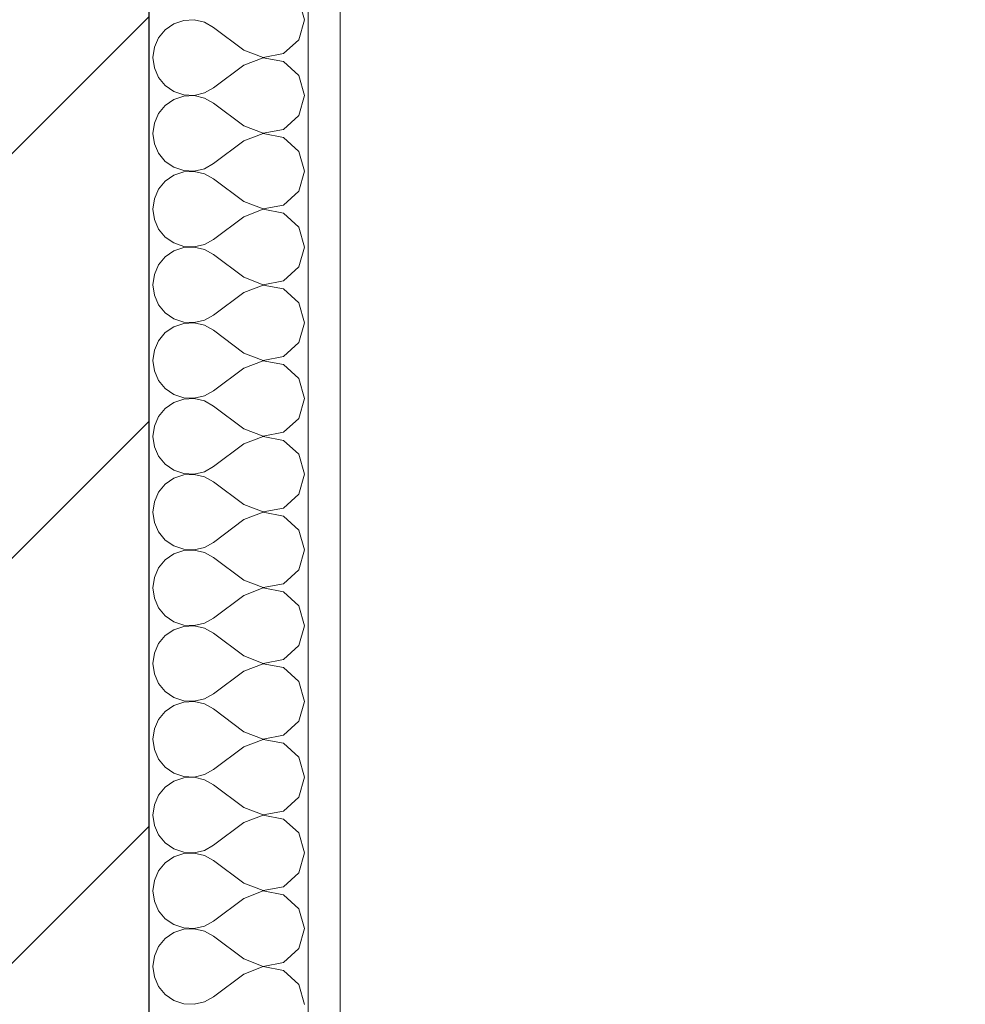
# Model space of a CAD drawing. Header units: millimetres. Extents: x 53458 to 260960, y -123310 to -86797.
# Tile 23 of 256: x 65189 to 65486, y -117726 to -117417. Entities that reach past the tile are written whole.
import ezdxf

# ---------------------------------------------------------------- set-up
doc = ezdxf.new("R2010")
doc.units = ezdxf.units.MM
doc.header["$MEASUREMENT"] = 0
for name, color, linetype in [('Nowe_A-Balkony', 7, 'Continuous'), ('Nowe_A-Wymiary-Zewnętrzne', 7, 'Continuous'), ('Nowe_A-Ściany-Wewnętrzne', 7, 'Continuous')]:
    doc.layers.add(name, color=color, linetype=linetype)
for name, color, linetype, lineweight in [('Nowe_A-Balkony_Nr_pióra__89', 7, 'Continuous', 13), ('Nowe_A-Wymiary-Zewnętrzne_Nr_pióra__46', 5, 'Continuous', 15), ('Nowe_A-Ściany-Wewnętrzne_Nr_pióra__174', 7, 'Continuous', 5), ('Nowe_A-Ściany-Wewnętrzne_Nr_pióra__27', 7, 'Continuous', 25), ('Nowe_A-Ściany-Wewnętrzne_Nr_pióra__47', 7, 'Continuous', 15)]:
    doc.layers.add(name, color=color, linetype=linetype, lineweight=lineweight)
doc.layers.add('Nowe_A-Wymiary-Zewnętrzne_Nr_pióra__45', color=7, linetype='Continuous', lineweight=15, true_color=0x40a5ff)
doc.layers.add('Nowe_A-Wymiary-Zewnętrzne_Nr_pióra__85', color=7, linetype='Continuous', lineweight=13, true_color=0x80c2ff)
doc.styles.add('STYL_AUTOMATYCZNY_2', font='arial.ttf')
doc.dimstyles.new('STYL_AUTOMATYCZNY__1', dxfattribs={"dimtxt": 125, "dimasz": 47.5, "dimexe": 0.18, "dimexo": 20, "dimgap": 0, "dimtad": 1, "dimtih": 1, "dimtoh": 1, "dimdec": 1, "dimlfac": 0.1, "dimzin": 0, "dimdsep": 46, "dimtxsty": 'STYL_AUTOMATYCZNY_2', "dimblk": 'ARROWHEAD_11', "dimblk1": 'ARROWHEAD_11', "dimblk2": 'ARROWHEAD_11', "dimcen": 0.09, "dimclrd": 256, "dimclre": 256, "dimclrt": 5, "dimadec": 1, "dimazin": 0, "dimtfac": 1, "dimtdec": 4, "dimtmove": 0, "dimatfit": 3, "dimfxl": 0, "dimtolj": 1, "dimtzin": 0, "dimarcsym": 0})
doc.dimstyles.new('STYL_AUTOMATYCZNY__2', dxfattribs={"dimtxt": 125, "dimasz": 47.5, "dimexe": 0.18, "dimexo": 20, "dimgap": 0, "dimtad": 1, "dimdec": 1, "dimlfac": 0.1, "dimzin": 0, "dimdsep": 46, "dimtxsty": 'STYL_AUTOMATYCZNY_2', "dimblk": 'ARROWHEAD_11', "dimblk1": 'ARROWHEAD_11', "dimblk2": 'ARROWHEAD_11', "dimcen": 0.09, "dimclrd": 256, "dimclre": 256, "dimclrt": 5, "dimadec": 1, "dimazin": 0, "dimtfac": 1, "dimtdec": 4, "dimtmove": 0, "dimatfit": 3, "dimfxl": 0, "dimtolj": 1, "dimtzin": 0, "dimarcsym": 0})

# ---------------------------------------------------------------- blocks, each defined once
blk = doc.blocks.new('Strop_1', base_point=(90780.07, -117167.6))
at = {"layer": 'Nowe_A-Balkony_Nr_pióra__89', "color": 7, "linetype": 'Continuous', "lineweight": 13, "flags": 128}
blk.add_lwpolyline([(90780.07, -117167.6), (90780.07, -118877.6), (65230.07, -118877.6), (65230.07, -117167.6)], close=True, dxfattribs=at)
blk = doc.blocks.new('*X243')
at = {"layer": 'Nowe_A-Ściany-Wewnętrzne_Nr_pióra__174', "color": 7, "linetype": 'Continuous', "lineweight": 5}
for p, q in [((65278.88, -117416.67), (65277.1, -117410.41)), ((65240.96, -117416.87), (65237.84, -117417.92)), ((65244.24, -117416.71), (65240.96, -117416.87)), ((65247.44, -117417.46), (65244.24, -117416.71)), ((65250.31, -117419.05), (65247.44, -117417.46)), ((65277.1, -117422.93), (65278.88, -117416.67)), ((65235.14, -117419.78), (65233.04, -117422.31)), ((65237.84, -117417.92), (65235.14, -117419.78)), ((65259.83, -117426.19), (65250.31, -117419.05)), ((65233.04, -117422.31), (65231.72, -117425.32)), ((65272.3, -117427.31), (65277.1, -117422.93)), ((65231.72, -117425.32), (65231.26, -117428.57)), ((65259.83, -117426.19), (65265.91, -117428.52)), ((65231.26, -117428.57), (65231.72, -117431.82)), ((65265.91, -117428.62), (65259.83, -117430.95)), ((65265.91, -117428.52), (65272.3, -117427.31)), ((65272.3, -117429.83), (65265.91, -117428.62)), ((65277.1, -117434.22), (65272.3, -117429.83)), ((65231.72, -117431.82), (65233.04, -117434.83)), ((65259.83, -117430.95), (65250.31, -117438.1)), ((65233.04, -117434.83), (65235.14, -117437.36)), ((65278.88, -117440.48), (65277.1, -117434.22)), ((65235.14, -117437.36), (65237.84, -117439.22)), ((65237.84, -117439.22), (65240.96, -117440.27)), ((65247.44, -117439.68), (65250.31, -117438.1)), ((65237.84, -117441.73), (65235.14, -117443.59)), ((65240.96, -117440.68), (65237.84, -117441.73)), ((65240.96, -117440.27), (65244.24, -117440.43)), ((65244.24, -117440.52), (65240.96, -117440.68)), ((65244.24, -117440.43), (65247.44, -117439.68)), ((65247.44, -117441.27), (65244.24, -117440.52)), ((65250.31, -117442.86), (65247.44, -117441.27)), ((65277.1, -117446.73), (65278.88, -117440.48)), ((65235.14, -117443.59), (65233.04, -117446.12)), ((65259.83, -117450), (65250.31, -117442.86)), ((65233.04, -117446.12), (65231.72, -117449.13)), ((65272.3, -117451.12), (65277.1, -117446.73)), ((65231.72, -117449.13), (65231.26, -117452.38)), ((65259.83, -117450), (65265.91, -117452.33)), ((65265.91, -117452.33), (65272.3, -117451.12)), ((65231.26, -117452.38), (65231.72, -117455.63)), ((65259.83, -117454.76), (65250.31, -117461.9)), ((65265.91, -117452.43), (65259.83, -117454.76)), ((65272.3, -117453.64), (65265.91, -117452.43)), ((65277.1, -117458.03), (65272.3, -117453.64)), ((65231.72, -117455.63), (65233.04, -117458.64)), ((65278.88, -117464.29), (65277.1, -117458.03)), ((65233.04, -117458.64), (65235.14, -117461.17)), ((65235.14, -117461.17), (65237.84, -117463.03)), ((65237.84, -117463.03), (65240.96, -117464.08)), ((65240.96, -117464.08), (65244.24, -117464.24)), ((65244.24, -117464.24), (65247.44, -117463.49)), ((65247.44, -117463.49), (65250.31, -117461.9)), ((65237.84, -117465.54), (65235.14, -117467.4)), ((65240.96, -117464.49), (65237.84, -117465.54)), ((65244.24, -117464.33), (65240.96, -117464.49)), ((65247.44, -117465.08), (65244.24, -117464.33)), ((65250.31, -117466.67), (65247.44, -117465.08)), ((65259.83, -117473.81), (65250.31, -117466.67)), ((65277.1, -117470.54), (65278.88, -117464.29)), ((65233.04, -117469.93), (65231.72, -117472.94)), ((65235.14, -117467.4), (65233.04, -117469.93)), ((65231.72, -117472.94), (65231.26, -117476.19)), ((65272.3, -117474.93), (65277.1, -117470.54)), ((65231.26, -117476.19), (65231.72, -117479.44)), ((65259.83, -117473.81), (65265.91, -117476.14)), ((65265.91, -117476.24), (65259.83, -117478.57)), ((65265.91, -117476.14), (65272.3, -117474.93)), ((65272.3, -117477.45), (65265.91, -117476.24)), ((65231.72, -117479.44), (65233.04, -117482.45)), ((65259.83, -117478.57), (65250.31, -117485.71)), ((65277.1, -117481.84), (65272.3, -117477.45)), ((65233.04, -117482.45), (65235.14, -117484.98)), ((65278.88, -117488.1), (65277.1, -117481.84)), ((65235.14, -117484.98), (65237.84, -117486.84)), ((65247.44, -117487.3), (65250.31, -117485.71)), ((65237.84, -117486.84), (65240.96, -117487.89)), ((65240.96, -117488.3), (65237.84, -117489.35)), ((65240.96, -117487.89), (65244.24, -117488.05)), ((65244.24, -117488.14), (65240.96, -117488.3)), ((65244.24, -117488.05), (65247.44, -117487.3)), ((65247.44, -117488.89), (65244.24, -117488.14)), ((65250.31, -117490.48), (65247.44, -117488.89)), ((65277.1, -117494.35), (65278.88, -117488.1)), ((65235.14, -117491.21), (65233.04, -117493.74)), ((65237.84, -117489.35), (65235.14, -117491.21)), ((65259.83, -117497.62), (65250.31, -117490.48)), ((65233.04, -117493.74), (65231.72, -117496.75)), ((65272.3, -117498.74), (65277.1, -117494.35)), ((65231.72, -117496.75), (65231.26, -117500)), ((65259.83, -117497.62), (65265.91, -117499.95)), ((65231.26, -117500), (65231.72, -117503.25)), ((65265.91, -117500.05), (65259.83, -117502.38)), ((65265.91, -117499.95), (65272.3, -117498.74)), ((65272.3, -117501.26), (65265.91, -117500.05)), ((65277.1, -117505.65), (65272.3, -117501.26)), ((65231.72, -117503.25), (65233.04, -117506.26)), ((65259.83, -117502.38), (65250.31, -117509.52)), ((65233.04, -117506.26), (65235.14, -117508.79)), ((65278.88, -117511.9), (65277.1, -117505.65)), ((65235.14, -117508.79), (65237.84, -117510.65)), ((65237.84, -117510.65), (65240.96, -117511.7)), ((65247.44, -117511.11), (65250.31, -117509.52)), ((65237.84, -117513.16), (65235.14, -117515.02)), ((65240.96, -117512.11), (65237.84, -117513.16)), ((65240.96, -117511.7), (65244.24, -117511.86)), ((65244.24, -117511.95), (65240.96, -117512.11)), ((65244.24, -117511.86), (65247.44, -117511.11)), ((65247.44, -117512.7), (65244.24, -117511.95)), ((65250.31, -117514.29), (65247.44, -117512.7)), ((65277.1, -117518.16), (65278.88, -117511.9)), ((65235.14, -117515.02), (65233.04, -117517.55)), ((65259.83, -117521.43), (65250.31, -117514.29)), ((65233.04, -117517.55), (65231.72, -117520.56)), ((65272.3, -117522.55), (65277.1, -117518.16)), ((65231.72, -117520.56), (65231.26, -117523.81)), ((65259.83, -117521.43), (65265.91, -117523.76)), ((65265.91, -117523.76), (65272.3, -117522.55)), ((65231.26, -117523.81), (65231.72, -117527.06)), ((65265.91, -117523.86), (65259.83, -117526.19)), ((65272.3, -117525.07), (65265.91, -117523.86)), ((65277.1, -117529.46), (65272.3, -117525.07)), ((65231.72, -117527.06), (65233.04, -117530.07)), ((65259.83, -117526.19), (65250.31, -117533.33)), ((65233.04, -117530.07), (65235.14, -117532.6)), ((65278.88, -117535.71), (65277.1, -117529.46)), ((65235.14, -117532.6), (65237.84, -117534.46)), ((65237.84, -117534.46), (65240.96, -117535.51)), ((65244.24, -117535.67), (65247.44, -117534.92)), ((65247.44, -117534.92), (65250.31, -117533.33)), ((65237.84, -117536.97), (65235.14, -117538.83)), ((65240.96, -117535.92), (65237.84, -117536.97)), ((65240.96, -117535.51), (65244.24, -117535.67)), ((65244.24, -117535.76), (65240.96, -117535.92)), ((65247.44, -117536.51), (65244.24, -117535.76)), ((65250.31, -117538.1), (65247.44, -117536.51)), ((65259.83, -117545.24), (65250.31, -117538.1)), ((65277.1, -117541.97), (65278.88, -117535.71)), ((65233.04, -117541.36), (65231.72, -117544.37)), ((65235.14, -117538.83), (65233.04, -117541.36)), ((65231.72, -117544.37), (65231.26, -117547.62)), ((65272.3, -117546.36), (65277.1, -117541.97)), ((65231.26, -117547.62), (65231.72, -117550.87)), ((65259.83, -117545.24), (65265.91, -117547.57)), ((65265.91, -117547.67), (65259.83, -117550)), ((65265.91, -117547.57), (65272.3, -117546.36)), ((65272.3, -117548.88), (65265.91, -117547.67)), ((65231.72, -117550.87), (65233.04, -117553.88)), ((65259.83, -117550), (65250.31, -117557.14)), ((65277.1, -117553.27), (65272.3, -117548.88)), ((65233.04, -117553.88), (65235.14, -117556.41)), ((65278.88, -117559.52), (65277.1, -117553.27)), ((65235.14, -117556.41), (65237.84, -117558.27)), ((65237.84, -117558.27), (65240.96, -117559.32)), ((65240.96, -117559.73), (65237.84, -117560.78)), ((65240.96, -117559.32), (65244.24, -117559.48)), ((65244.24, -117559.57), (65240.96, -117559.73)), ((65244.24, -117559.48), (65247.44, -117558.73)), ((65247.44, -117560.32), (65244.24, -117559.57)), ((65247.44, -117558.73), (65250.31, -117557.14)), ((65277.1, -117565.78), (65278.88, -117559.52)), ((65235.14, -117562.64), (65233.04, -117565.17)), ((65237.84, -117560.78), (65235.14, -117562.64)), ((65250.31, -117561.9), (65247.44, -117560.32)), ((65259.83, -117569.05), (65250.31, -117561.9)), ((65233.04, -117565.17), (65231.72, -117568.18)), ((65272.3, -117570.17), (65277.1, -117565.78)), ((65231.72, -117568.18), (65231.26, -117571.43)), ((65259.83, -117569.05), (65265.91, -117571.38)), ((65231.26, -117571.43), (65231.72, -117574.68)), ((65265.91, -117571.48), (65259.83, -117573.81)), ((65265.91, -117571.38), (65272.3, -117570.17)), ((65272.3, -117572.69), (65265.91, -117571.48)), ((65231.72, -117574.68), (65233.04, -117577.69)), ((65259.83, -117573.81), (65250.31, -117580.95)), ((65277.1, -117577.07), (65272.3, -117572.69)), ((65233.04, -117577.69), (65235.14, -117580.22)), ((65278.88, -117583.33), (65277.1, -117577.07)), ((65235.14, -117580.22), (65237.84, -117582.08)), ((65247.44, -117582.54), (65250.31, -117580.95)), ((65237.84, -117584.59), (65235.14, -117586.45)), ((65237.84, -117582.08), (65240.96, -117583.13)), ((65240.96, -117583.54), (65237.84, -117584.59)), ((65240.96, -117583.13), (65244.24, -117583.29)), ((65244.24, -117583.38), (65240.96, -117583.54)), ((65244.24, -117583.29), (65247.44, -117582.54)), ((65247.44, -117584.12), (65244.24, -117583.38)), ((65250.31, -117585.71), (65247.44, -117584.12)), ((65277.1, -117589.59), (65278.88, -117583.33)), ((65235.14, -117586.45), (65233.04, -117588.98)), ((65259.83, -117592.86), (65250.31, -117585.71)), ((65233.04, -117588.98), (65231.72, -117591.98)), ((65272.3, -117593.98), (65277.1, -117589.59)), ((65231.72, -117591.98), (65231.26, -117595.24)), ((65259.83, -117592.86), (65265.91, -117595.19)), ((65265.91, -117595.19), (65272.3, -117593.98)), ((65231.26, -117595.24), (65231.72, -117598.49)), ((65265.91, -117595.29), (65259.83, -117597.62)), ((65272.3, -117596.49), (65265.91, -117595.29)), ((65277.1, -117600.88), (65272.3, -117596.49)), ((65231.72, -117598.49), (65233.04, -117601.5)), ((65259.83, -117597.62), (65250.31, -117604.76)), ((65233.04, -117601.5), (65235.14, -117604.03)), ((65278.88, -117607.14), (65277.1, -117600.88)), ((65235.14, -117604.03), (65237.84, -117605.89)), ((65237.84, -117605.89), (65240.96, -117606.94)), ((65244.24, -117607.09), (65247.44, -117606.35)), ((65247.44, -117606.35), (65250.31, -117604.76)), ((65237.84, -117608.4), (65235.14, -117610.26)), ((65240.96, -117607.35), (65237.84, -117608.4)), ((65240.96, -117606.94), (65244.24, -117607.09)), ((65244.24, -117607.19), (65240.96, -117607.35)), ((65247.44, -117607.93), (65244.24, -117607.19)), ((65250.31, -117609.52), (65247.44, -117607.93)), ((65259.83, -117616.67), (65250.31, -117609.52)), ((65277.1, -117613.4), (65278.88, -117607.14)), ((65233.04, -117612.79), (65231.72, -117615.79)), ((65235.14, -117610.26), (65233.04, -117612.79)), ((65231.72, -117615.79), (65231.26, -117619.05)), ((65272.3, -117617.79), (65277.1, -117613.4)), ((65259.83, -117616.67), (65265.91, -117619)), ((65265.91, -117619), (65272.3, -117617.79)), ((65231.26, -117619.05), (65231.72, -117622.3)), ((65259.83, -117621.43), (65250.31, -117628.57)), ((65265.91, -117619.1), (65259.83, -117621.43)), ((65272.3, -117620.3), (65265.91, -117619.1)), ((65277.1, -117624.69), (65272.3, -117620.3)), ((65231.72, -117622.3), (65233.04, -117625.31)), ((65278.88, -117630.95), (65277.1, -117624.69)), ((65233.04, -117625.31), (65235.14, -117627.84)), ((65235.14, -117627.84), (65237.84, -117629.7)), ((65237.84, -117629.7), (65240.96, -117630.75)), ((65240.96, -117631.16), (65237.84, -117632.21)), ((65240.96, -117630.75), (65244.24, -117630.9)), ((65244.24, -117631), (65240.96, -117631.16)), ((65244.24, -117630.9), (65247.44, -117630.16)), ((65247.44, -117631.74), (65244.24, -117631)), ((65247.44, -117630.16), (65250.31, -117628.57)), ((65277.1, -117637.21), (65278.88, -117630.95)), ((65235.14, -117634.07), (65233.04, -117636.6)), ((65237.84, -117632.21), (65235.14, -117634.07)), ((65250.31, -117633.33), (65247.44, -117631.74)), ((65259.83, -117640.48), (65250.31, -117633.33)), ((65233.04, -117636.6), (65231.72, -117639.6)), ((65272.3, -117641.6), (65277.1, -117637.21)), ((65231.72, -117639.6), (65231.26, -117642.86)), ((65259.83, -117640.48), (65265.91, -117642.81)), ((65231.26, -117642.86), (65231.72, -117646.11)), ((65265.91, -117642.91), (65259.83, -117645.24)), ((65265.91, -117642.81), (65272.3, -117641.6)), ((65272.3, -117644.11), (65265.91, -117642.91)), ((65231.72, -117646.11), (65233.04, -117649.12)), ((65259.83, -117645.24), (65250.31, -117652.38)), ((65277.1, -117648.5), (65272.3, -117644.11)), ((65233.04, -117649.12), (65235.14, -117651.64)), ((65278.88, -117654.76), (65277.1, -117648.5)), ((65235.14, -117651.64), (65237.84, -117653.51)), ((65247.44, -117653.97), (65250.31, -117652.38)), ((65237.84, -117656.02), (65235.14, -117657.88)), ((65237.84, -117653.51), (65240.96, -117654.55)), ((65240.96, -117654.97), (65237.84, -117656.02)), ((65240.96, -117654.55), (65244.24, -117654.71)), ((65244.24, -117654.81), (65240.96, -117654.97)), ((65244.24, -117654.71), (65247.44, -117653.97)), ((65247.44, -117655.55), (65244.24, -117654.81)), ((65250.31, -117657.14), (65247.44, -117655.55)), ((65277.1, -117661.02), (65278.88, -117654.76)), ((65235.14, -117657.88), (65233.04, -117660.41)), ((65259.83, -117664.29), (65250.31, -117657.14)), ((65233.04, -117660.41), (65231.72, -117663.41)), ((65272.3, -117665.41), (65277.1, -117661.02)), ((65231.72, -117663.41), (65231.26, -117666.67)), ((65259.83, -117664.29), (65265.91, -117666.62)), ((65265.91, -117666.62), (65272.3, -117665.41)), ((65231.26, -117666.67), (65231.72, -117669.92)), ((65265.91, -117666.71), (65259.83, -117669.05)), ((65272.3, -117667.92), (65265.91, -117666.71)), ((65277.1, -117672.31), (65272.3, -117667.92)), ((65231.72, -117669.92), (65233.04, -117672.93)), ((65259.83, -117669.05), (65250.31, -117676.19)), ((65233.04, -117672.93), (65235.14, -117675.45)), ((65278.88, -117678.57), (65277.1, -117672.31)), ((65235.14, -117675.45), (65237.84, -117677.31)), ((65237.84, -117677.31), (65240.96, -117678.36)), ((65244.24, -117678.52), (65247.44, -117677.78)), ((65247.44, -117677.78), (65250.31, -117676.19)), ((65237.84, -117679.83), (65235.14, -117681.69)), ((65240.96, -117678.78), (65237.84, -117679.83)), ((65240.96, -117678.36), (65244.24, -117678.52)), ((65244.24, -117678.62), (65240.96, -117678.78)), ((65247.44, -117679.36), (65244.24, -117678.62)), ((65250.31, -117680.95), (65247.44, -117679.36)), ((65277.1, -117684.83), (65278.88, -117678.57)), ((65235.14, -117681.69), (65233.04, -117684.22)), ((65259.83, -117688.1), (65250.31, -117680.95)), ((65233.04, -117684.22), (65231.72, -117687.22)), ((65272.3, -117689.22), (65277.1, -117684.83)), ((65231.72, -117687.22), (65231.26, -117690.48)), ((65259.83, -117688.1), (65265.91, -117690.43)), ((65265.91, -117690.43), (65272.3, -117689.22)), ((65231.26, -117690.48), (65231.72, -117693.73)), ((65259.83, -117692.86), (65250.31, -117700)), ((65265.91, -117690.52), (65259.83, -117692.86)), ((65272.3, -117691.73), (65265.91, -117690.52)), ((65277.1, -117696.12), (65272.3, -117691.73)), ((65231.72, -117693.73), (65233.04, -117696.73)), ((65278.88, -117702.38), (65277.1, -117696.12)), ((65233.04, -117696.73), (65235.14, -117699.26)), ((65235.14, -117699.26), (65237.84, -117701.12)), ((65237.84, -117701.12), (65240.96, -117702.17)), ((65240.96, -117702.59), (65237.84, -117703.64)), ((65240.96, -117702.17), (65244.24, -117702.33)), ((65244.24, -117702.43), (65240.96, -117702.59)), ((65244.24, -117702.33), (65247.44, -117701.59)), ((65247.44, -117703.17), (65244.24, -117702.43)), ((65247.44, -117701.59), (65250.31, -117700)), ((65277.1, -117708.64), (65278.88, -117702.38)), ((65235.14, -117705.5), (65233.04, -117708.03)), ((65237.84, -117703.64), (65235.14, -117705.5)), ((65250.31, -117704.76), (65247.44, -117703.17)), ((65259.83, -117711.9), (65250.31, -117704.76)), ((65233.04, -117708.03), (65231.72, -117711.03)), ((65272.3, -117713.03), (65277.1, -117708.64)), ((65231.72, -117711.03), (65231.26, -117714.29)), ((65231.26, -117714.29), (65231.72, -117717.54)), ((65259.83, -117711.9), (65265.91, -117714.24)), ((65265.91, -117714.33), (65259.83, -117716.67)), ((65265.91, -117714.24), (65272.3, -117713.03)), ((65272.3, -117715.54), (65265.91, -117714.33)), ((65231.72, -117717.54), (65233.04, -117720.54)), ((65259.83, -117716.67), (65250.31, -117723.81)), ((65277.1, -117719.93), (65272.3, -117715.54)), ((65233.04, -117720.54), (65235.14, -117723.07)), ((65278.88, -117726.19), (65277.1, -117719.93)), ((65235.14, -117723.07), (65237.84, -117724.93)), ((65247.44, -117725.4), (65250.31, -117723.81)), ((65237.84, -117724.93), (65240.96, -117725.98)), ((65240.96, -117725.98), (65244.24, -117726.14)), ((65244.24, -117726.14), (65247.44, -117725.4))]:
    blk.add_line(p, q, dxfattribs=at)
blk = doc.blocks.new('Ściana_46', base_point=(65105.07, -117042.6))
at = {"layer": 'Nowe_A-Ściany-Wewnętrzne', "linetype": 'Continuous', "lineweight": 0, "true_color": 0x000000}
h = blk.add_hatch(dxfattribs=at)
h.set_pattern_fill('Bloczki_ceramiczne', color=18, style=0, pattern_type=2)
h.set_pattern_definition([(45, (0, 0), (-63.63961, 63.63961), [])])
h.paths.add_polyline_path([(65230.07, -118877.6), (65230.07, -117377.6), (64980.07, -117377.6), (64980.07, -118877.6)])
h = blk.add_hatch(dxfattribs=at)
h.set_pattern_fill('Tynk', color=18, style=0, pattern_type=2)
h.set_pattern_definition([(0, (0, 0), (0, 86.60254), [0, -50]), (0, (25, 43.3), (0, 86.60254), [0, -50])])
h.paths.add_polyline_path([(65290.07, -118877.6), (65290.07, -117377.6), (65280.07, -117377.6), (65280.07, -118877.6)])
at = {"layer": 'Nowe_A-Ściany-Wewnętrzne_Nr_pióra__27', "color": 7, "linetype": 'Continuous', "lineweight": 25}
blk.add_line((65230.07, -118877.6), (65230.07, -117377.6), dxfattribs=at)
at = {"layer": 'Nowe_A-Ściany-Wewnętrzne_Nr_pióra__47', "color": 7, "linetype": 'Continuous', "lineweight": 15}
blk.add_line((65280.07, -118877.6), (65280.07, -117377.6), dxfattribs=at)
at = {"layer": 'Nowe_A-Ściany-Wewnętrzne_Nr_pióra__47', "color": 7, "linetype": 'Continuous', "lineweight": 15, "flags": 128}
blk.add_lwpolyline([(65290.07, -118877.6), (65290.07, -117377.6)], dxfattribs=at)
at = {"layer": 'Nowe_A-Ściany-Wewnętrzne', "color": 7, "lineweight": 25}
blk.add_blockref('*X243', (0, 0), dxfattribs=at)
blk = doc.blocks.new('*D618')
at = {"layer": 'Nowe_A-Wymiary-Zewnętrzne_Nr_pióra__45', "linetype": 'Continuous', "lineweight": 15, "true_color": 0x40a5ff}
for points in [[(65092.57, -119360.12), (65093.52, -119364.91), (65096.23, -119368.96), (65100.29, -119371.67), (65105.07, -119372.62), (65109.86, -119371.67), (65113.91, -119368.96), (65116.62, -119364.91), (65117.57, -119360.12), (65116.62, -119355.34), (65113.91, -119351.29), (65109.86, -119348.58), (65105.07, -119347.62), (65100.29, -119348.58), (65096.23, -119351.29), (65093.52, -119355.34)], [(70492.57, -119360.12), (70493.52, -119364.91), (70496.23, -119368.96), (70500.29, -119371.67), (70505.07, -119372.62), (70509.86, -119371.67), (70513.91, -119368.96), (70516.62, -119364.91), (70517.57, -119360.12), (70516.62, -119355.34), (70513.91, -119351.29), (70509.86, -119348.58), (70505.07, -119347.62), (70500.29, -119348.58), (70496.23, -119351.29), (70493.52, -119355.34)]]:
    blk.add_hatch(color=161, dxfattribs=at).paths.add_polyline_path(points)
at = {"layer": 'Nowe_A-Wymiary-Zewnętrzne_Nr_pióra__45', "color": 161, "linetype": 'Continuous', "lineweight": 15, "true_color": 0x40a5ff}
for centre in [(65105.07, -119360.12), (70505.07, -119360.12)]:
    blk.add_circle(centre, 12.5, dxfattribs=at)
at = {"layer": 'Nowe_A-Wymiary-Zewnętrzne_Nr_pióra__85', "color": 151, "linetype": 'Continuous', "lineweight": 13, "true_color": 0x80c2ff}
for p, q in [((65105.07, -119347.62), (65105.07, -119313.25)), ((70505.07, -119347.62), (70505.07, -119313.25)), ((65117.57, -119360.12), (70492.57, -119360.12)), ((65105.07, -119407), (65105.07, -119372.62)), ((70505.07, -119407), (70505.07, -119372.62))]:
    blk.add_line(p, q, dxfattribs=at)
at = {"layer": 'Nowe_A-Wymiary-Zewnętrzne_Nr_pióra__46', "color": 5, "lineweight": 15, "insert": (67590.58, -119335.12), "char_height": 125, "attachment_point": 7, "style": 'STYL_AUTOMATYCZNY_2'}
blk.add_mtext('\\A1;{\\pql;\\fArial|b0|i0|c238|p0;\\W1.000000;540,0}', dxfattribs=at)
blk = doc.blocks.new('ARROWHEAD_11')
at = {"color": 0, "linetype": 'Continuous', "lineweight": 0}
blk.add_line((0, 0), (-1, 0), dxfattribs=at)
at = {"color": 0, "linetype": 'Continuous', "lineweight": 0, "const_width": 0.25, "flags": 128}
blk.add_lwpolyline([(-0.125, 0, 1), (0.125, 0, 1)], format="xyb", close=True, dxfattribs=at)
blk = doc.blocks.new('*D625')
at = {"layer": 'Nowe_A-Wymiary-Zewnętrzne_Nr_pióra__45', "linetype": 'Continuous', "lineweight": 15, "true_color": 0x40a5ff}
for points in [[(64757.57, -119576.11), (64758.52, -119580.89), (64761.23, -119584.95), (64765.29, -119587.66), (64770.07, -119588.61), (64774.86, -119587.66), (64778.91, -119584.95), (64781.62, -119580.89), (64782.57, -119576.11), (64781.62, -119571.32), (64778.91, -119567.27), (64774.86, -119564.56), (64770.07, -119563.61), (64765.29, -119564.56), (64761.23, -119567.27), (64758.52, -119571.32)], [(65227.57, -119576.11), (65228.52, -119580.89), (65231.23, -119584.95), (65235.29, -119587.66), (65240.07, -119588.61), (65244.86, -119587.66), (65248.91, -119584.95), (65251.62, -119580.89), (65252.57, -119576.11), (65251.62, -119571.32), (65248.91, -119567.27), (65244.86, -119564.56), (65240.07, -119563.61), (65235.29, -119564.56), (65231.23, -119567.27), (65228.52, -119571.32)]]:
    blk.add_hatch(color=161, dxfattribs=at).paths.add_polyline_path(points)
at = {"layer": 'Nowe_A-Wymiary-Zewnętrzne_Nr_pióra__45', "color": 161, "linetype": 'Continuous', "lineweight": 15, "true_color": 0x40a5ff}
for centre in [(64770.07, -119576.11), (65240.07, -119576.11)]:
    blk.add_circle(centre, 12.5, dxfattribs=at)
at = {"layer": 'Nowe_A-Wymiary-Zewnętrzne_Nr_pióra__85', "color": 151, "linetype": 'Continuous', "lineweight": 13, "true_color": 0x80c2ff}
for p, q in [((64770.07, -119563.61), (64770.07, -119529.23)), ((65240.07, -119563.61), (65240.07, -119529.23)), ((64745.07, -119576.11), (64757.57, -119576.11)), ((64782.57, -119576.11), (65227.57, -119576.11)), ((64770.07, -119622.98), (64770.07, -119588.61)), ((65240.07, -119622.98), (65240.07, -119588.61))]:
    blk.add_line(p, q, dxfattribs=at)
at = {"layer": 'Nowe_A-Wymiary-Zewnętrzne_Nr_pióra__46', "color": 5, "lineweight": 15, "insert": (64838.25, -119551.11), "char_height": 125, "attachment_point": 7, "style": 'STYL_AUTOMATYCZNY_2'}
blk.add_mtext('\\A1;{\\pql;\\fArial|b0|i0|c238|p0;\\W1.000000;47,0}', dxfattribs=at)
blk = doc.blocks.new('*D626')
at = {"layer": 'Nowe_A-Wymiary-Zewnętrzne_Nr_pióra__45', "linetype": 'Continuous', "lineweight": 15, "true_color": 0x40a5ff}
for points in [[(65227.57, -119576.11), (65228.52, -119580.89), (65231.23, -119584.95), (65235.29, -119587.66), (65240.07, -119588.61), (65244.86, -119587.66), (65248.91, -119584.95), (65251.62, -119580.89), (65252.57, -119576.11), (65251.62, -119571.32), (65248.91, -119567.27), (65244.86, -119564.56), (65240.07, -119563.61), (65235.29, -119564.56), (65231.23, -119567.27), (65228.52, -119571.32)], [(71857.57, -119576.11), (71858.52, -119580.89), (71861.23, -119584.95), (71865.29, -119587.66), (71870.07, -119588.61), (71874.86, -119587.66), (71878.91, -119584.95), (71881.62, -119580.89), (71882.57, -119576.11), (71881.62, -119571.32), (71878.91, -119567.27), (71874.86, -119564.56), (71870.07, -119563.61), (71865.29, -119564.56), (71861.23, -119567.27), (71858.52, -119571.32)]]:
    blk.add_hatch(color=161, dxfattribs=at).paths.add_polyline_path(points)
at = {"layer": 'Nowe_A-Wymiary-Zewnętrzne_Nr_pióra__45', "color": 161, "linetype": 'Continuous', "lineweight": 15, "true_color": 0x40a5ff}
for centre in [(65240.07, -119576.11), (71870.07, -119576.11)]:
    blk.add_circle(centre, 12.5, dxfattribs=at)
at = {"layer": 'Nowe_A-Wymiary-Zewnętrzne_Nr_pióra__85', "color": 151, "linetype": 'Continuous', "lineweight": 13, "true_color": 0x80c2ff}
for p, q in [((65240.07, -119563.61), (65240.07, -119529.23)), ((71870.07, -119563.61), (71870.07, -119529.23)), ((65252.57, -119576.11), (71857.57, -119576.11)), ((65240.07, -119622.98), (65240.07, -119588.61)), ((71870.07, -119622.98), (71870.07, -119588.61))]:
    blk.add_line(p, q, dxfattribs=at)
at = {"layer": 'Nowe_A-Wymiary-Zewnętrzne_Nr_pióra__46', "color": 5, "lineweight": 15, "char_height": 125, "attachment_point": 7, "style": 'STYL_AUTOMATYCZNY_2'}
for s, insert in [('\\A1;{\\pql;\\fArial|b0|i0|c238|p0;\\W1.000000;663,0}', (68173.75, -119551.11)), ('\\A1;{\\pql;\\fArial|b0|i0|c238|p0;\\W1.000000;27,0}', (71523.92, -119551.11))]:
    blk.add_mtext(s, dxfattribs=dict(at, insert=insert))
blk = doc.blocks.new('*D634')
at = {"layer": 'Nowe_A-Wymiary-Zewnętrzne_Nr_pióra__45', "linetype": 'Continuous', "lineweight": 15, "true_color": 0x40a5ff}
for points in [[(64757.57, -120008.08), (64758.52, -120012.86), (64761.23, -120016.91), (64765.29, -120019.62), (64770.07, -120020.58), (64774.86, -120019.62), (64778.91, -120016.91), (64781.62, -120012.86), (64782.57, -120008.08), (64781.62, -120003.29), (64778.91, -119999.24), (64774.86, -119996.53), (64770.07, -119995.58), (64765.29, -119996.53), (64761.23, -119999.24), (64758.52, -120003.29)], [(91227.57, -120008.08), (91228.52, -120012.86), (91231.23, -120016.91), (91235.29, -120019.62), (91240.07, -120020.58), (91244.86, -120019.62), (91248.91, -120016.91), (91251.62, -120012.86), (91252.57, -120008.08), (91251.62, -120003.29), (91248.91, -119999.24), (91244.86, -119996.53), (91240.07, -119995.58), (91235.29, -119996.53), (91231.23, -119999.24), (91228.52, -120003.29)]]:
    blk.add_hatch(color=161, dxfattribs=at).paths.add_polyline_path(points)
at = {"layer": 'Nowe_A-Wymiary-Zewnętrzne_Nr_pióra__45', "color": 161, "linetype": 'Continuous', "lineweight": 15, "true_color": 0x40a5ff}
for centre in [(64770.07, -120008.08), (91240.07, -120008.08)]:
    blk.add_circle(centre, 12.5, dxfattribs=at)
at = {"layer": 'Nowe_A-Wymiary-Zewnętrzne_Nr_pióra__85', "color": 151, "linetype": 'Continuous', "lineweight": 13, "true_color": 0x80c2ff}
for p, q in [((64770.07, -119995.58), (64770.07, -119961.2)), ((91240.07, -119995.58), (91240.07, -119961.2)), ((64745.07, -120008.08), (64757.57, -120008.08)), ((64782.57, -120008.08), (91227.57, -120008.08)), ((91252.57, -120008.08), (91265.07, -120008.08)), ((64770.07, -120054.95), (64770.07, -120020.58)), ((91240.07, -120054.95), (91240.07, -120020.58))]:
    blk.add_line(p, q, dxfattribs=at)
at = {"layer": 'Nowe_A-Wymiary-Zewnętrzne_Nr_pióra__46', "color": 5, "lineweight": 15, "insert": (77719.09, -119983.08), "char_height": 125, "attachment_point": 7, "style": 'STYL_AUTOMATYCZNY_2'}
blk.add_mtext('\\A1;{\\pql;\\fArial|b0|i0|c238|p0;\\W1.000000;2\xa0647,0}', dxfattribs=at)
blk = doc.blocks.new('*D637')
at = {"layer": 'Nowe_A-Wymiary-Zewnętrzne_Nr_pióra__45', "linetype": 'Continuous', "lineweight": 15, "true_color": 0x40a5ff}
for points in [[(65277.57, -119792.09), (65278.52, -119796.88), (65281.23, -119800.93), (65285.29, -119803.64), (65290.07, -119804.59), (65294.86, -119803.64), (65298.91, -119800.93), (65301.62, -119796.88), (65302.57, -119792.09), (65301.62, -119787.31), (65298.91, -119783.25), (65294.86, -119780.54), (65290.07, -119779.59), (65285.29, -119780.54), (65281.23, -119783.25), (65278.52, -119787.31)], [(65492.62, -119792.09), (65493.57, -119796.88), (65496.28, -119800.93), (65500.34, -119803.64), (65505.12, -119804.59), (65509.9, -119803.64), (65513.96, -119800.93), (65516.67, -119796.88), (65517.62, -119792.09), (65516.67, -119787.31), (65513.96, -119783.25), (65509.9, -119780.54), (65505.12, -119779.59), (65500.34, -119780.54), (65496.28, -119783.25), (65493.57, -119787.31)]]:
    blk.add_hatch(color=161, dxfattribs=at).paths.add_polyline_path(points)
at = {"layer": 'Nowe_A-Wymiary-Zewnętrzne_Nr_pióra__45', "color": 161, "linetype": 'Continuous', "lineweight": 15, "true_color": 0x40a5ff}
for centre in [(65290.07, -119792.09), (65505.12, -119792.09)]:
    blk.add_circle(centre, 12.5, dxfattribs=at)
at = {"layer": 'Nowe_A-Wymiary-Zewnętrzne_Nr_pióra__85', "color": 151, "linetype": 'Continuous', "lineweight": 13, "true_color": 0x80c2ff}
for p, q in [((65290.07, -119779.59), (65290.07, -119745.22)), ((65505.12, -119779.59), (65505.12, -119745.22)), ((65302.57, -119792.09), (65492.62, -119792.09)), ((65290.07, -119838.97), (65290.07, -119804.59)), ((65505.12, -119838.97), (65505.12, -119804.59))]:
    blk.add_line(p, q, dxfattribs=at)
blk = doc.blocks.new('*D683')
at = {"layer": 'Nowe_A-Wymiary-Zewnętrzne_Nr_pióra__45', "linetype": 'Continuous', "lineweight": 15, "true_color": 0x40a5ff}
for points in [[(92988.27, -117042.6), (92989.23, -117047.38), (92991.93, -117051.44), (92995.99, -117054.15), (93000.77, -117055.1), (93005.56, -117054.15), (93009.61, -117051.44), (93012.32, -117047.38), (93013.27, -117042.6), (93012.32, -117037.81), (93009.61, -117033.76), (93005.56, -117031.05), (93000.77, -117030.1), (92995.99, -117031.05), (92991.93, -117033.76), (92989.23, -117037.81)], [(92988.27, -117377.6), (92989.23, -117382.38), (92991.93, -117386.44), (92995.99, -117389.15), (93000.77, -117390.1), (93005.56, -117389.15), (93009.61, -117386.44), (93012.32, -117382.38), (93013.27, -117377.6), (93012.32, -117372.81), (93009.61, -117368.76), (93005.56, -117366.05), (93000.77, -117365.1), (92995.99, -117366.05), (92991.93, -117368.76), (92989.23, -117372.81)]]:
    blk.add_hatch(color=161, dxfattribs=at).paths.add_polyline_path(points)
at = {"layer": 'Nowe_A-Wymiary-Zewnętrzne_Nr_pióra__45', "color": 161, "linetype": 'Continuous', "lineweight": 15, "true_color": 0x40a5ff}
for centre in [(93000.77, -117042.6), (93000.77, -117377.6)]:
    blk.add_circle(centre, 12.5, dxfattribs=at)
at = {"layer": 'Nowe_A-Wymiary-Zewnętrzne_Nr_pióra__85', "color": 151, "linetype": 'Continuous', "lineweight": 13, "true_color": 0x80c2ff}
for p, q in [((92988.27, -117042.6), (92953.9, -117042.6)), ((93047.65, -117042.6), (93013.27, -117042.6)), ((93000.77, -117365.1), (93000.77, -117055.1)), ((92988.27, -117377.6), (92953.9, -117377.6)), ((93047.65, -117377.6), (93013.27, -117377.6)), ((93000.77, -117402.6), (93000.77, -117390.1))]:
    blk.add_line(p, q, dxfattribs=at)
at = {"layer": 'Nowe_A-Wymiary-Zewnętrzne_Nr_pióra__46', "color": 5, "lineweight": 15, "insert": (92975.77, -117723.75), "char_height": 125, "attachment_point": 7, "rotation": 90, "style": 'STYL_AUTOMATYCZNY_2'}
blk.add_mtext('\\A1;{\\pql;\\fArial|b0|i0|c238|p0;\\W1.000000;33,5}', dxfattribs=at)
blk = doc.blocks.new('*D689')
at = {"layer": 'Nowe_A-Wymiary-Zewnętrzne_Nr_pióra__45', "linetype": 'Continuous', "lineweight": 15, "true_color": 0x40a5ff}
for points in [[(93236.49, -117377.6), (93237.44, -117382.38), (93240.15, -117386.44), (93244.21, -117389.15), (93248.99, -117390.1), (93253.78, -117389.15), (93257.83, -117386.44), (93260.54, -117382.38), (93261.49, -117377.6), (93260.54, -117372.81), (93257.83, -117368.76), (93253.78, -117366.05), (93248.99, -117365.1), (93244.21, -117366.05), (93240.15, -117368.76), (93237.44, -117372.81)], [(93236.49, -118877.6), (93237.44, -118882.38), (93240.15, -118886.44), (93244.21, -118889.15), (93248.99, -118890.1), (93253.78, -118889.15), (93257.83, -118886.44), (93260.54, -118882.38), (93261.49, -118877.6), (93260.54, -118872.81), (93257.83, -118868.76), (93253.78, -118866.05), (93248.99, -118865.1), (93244.21, -118866.05), (93240.15, -118868.76), (93237.44, -118872.81)]]:
    blk.add_hatch(color=161, dxfattribs=at).paths.add_polyline_path(points)
at = {"layer": 'Nowe_A-Wymiary-Zewnętrzne_Nr_pióra__45', "color": 161, "linetype": 'Continuous', "lineweight": 15, "true_color": 0x40a5ff}
for centre in [(93248.99, -117377.6), (93248.99, -118877.6)]:
    blk.add_circle(centre, 12.5, dxfattribs=at)
at = {"layer": 'Nowe_A-Wymiary-Zewnętrzne_Nr_pióra__85', "color": 151, "linetype": 'Continuous', "lineweight": 13, "true_color": 0x80c2ff}
for p, q in [((93236.49, -117377.6), (93202.12, -117377.6)), ((93295.87, -117377.6), (93261.49, -117377.6)), ((93248.99, -118865.1), (93248.99, -117390.1)), ((93236.49, -118877.6), (93202.12, -118877.6)), ((93295.87, -118877.6), (93261.49, -118877.6)), ((93248.99, -118902.6), (93248.99, -118890.1))]:
    blk.add_line(p, q, dxfattribs=at)
at = {"layer": 'Nowe_A-Wymiary-Zewnętrzne_Nr_pióra__46', "color": 5, "lineweight": 15, "insert": (93223.99, -118342.09), "char_height": 125, "attachment_point": 7, "rotation": 90, "style": 'STYL_AUTOMATYCZNY_2'}
blk.add_mtext('\\A1;{\\pql;\\fArial|b0|i0|c238|p0;\\W1.000000;150,0}', dxfattribs=at)

msp = doc.modelspace()

# ---------------------------------------------------------------- block references
at = {"layer": 'Nowe_A-Balkony', "color": 7, "linetype": 'Continuous', "lineweight": 13}
msp.add_blockref('Strop_1', (90780.07, -117167.6), dxfattribs=at)
at = {"layer": 'Nowe_A-Ściany-Wewnętrzne', "color": 7, "lineweight": 25}
msp.add_blockref('Ściana_46', (65105.07, -117042.6), dxfattribs=at)

# ---------------------------------------------------------------- dimensions: what is measured, and where the dimension line sits
at = {"layer": 'Nowe_A-Wymiary-Zewnętrzne', "color": 151, "linetype": 'Continuous', "lineweight": 13, "true_color": 0x80c2ff}
for base, p1, p2, picture, middle in [((65240.07, -119576.11), (64770.07, -98707.6), (65240.07, -108042.6), '*D625', (65000.07, -119488.61)), ((91240.07, -120008.08), (64770.07, -98707.6), (91240.07, -98707.6), '*D634', (78000.21, -119920.58)), ((70505.07, -119360.12), (65105.07, -99042.6), (70505.07, -107442.6), '*D618', (67799.96, -119272.62)), ((71870.07, -119576.11), (65240.07, -108042.6), (71870.07, -105622.6), '*D626', (68383.14, -119488.61)), ((65505.12, -119792.09), (65290.07, -118127.6), (65505.12, -117167.6), '*D637', (65679.44, -119704.59))]:
    dim = msp.add_linear_dim(base=base, p1=p1, p2=p2, dimstyle='STYL_AUTOMATYCZNY__1', dxfattribs=at)
    dim.commit()
    dim.dimension.update_dxf_attribs({"geometry": picture, "text_midpoint": middle, "dimtype": 160})
for base, p1, p2, picture, middle in [((93000.77, -117042.6), (64770.07, -117377.6), (65105.07, -117042.6), '*D683', (92913.27, -117561.93)), ((93248.99, -117377.6), (64920.07, -118877.6), (64770.07, -117377.6), '*D689', (93161.49, -118132.71))]:
    dim = msp.add_linear_dim(base=base, p1=p1, p2=p2, angle=90, dimstyle='STYL_AUTOMATYCZNY__2', dxfattribs=at)
    dim.commit()
    dim.dimension.update_dxf_attribs({"geometry": picture, "text_midpoint": middle, "dimtype": 160, "text_rotation": 90})

doc.saveas('drawing.dxf')
